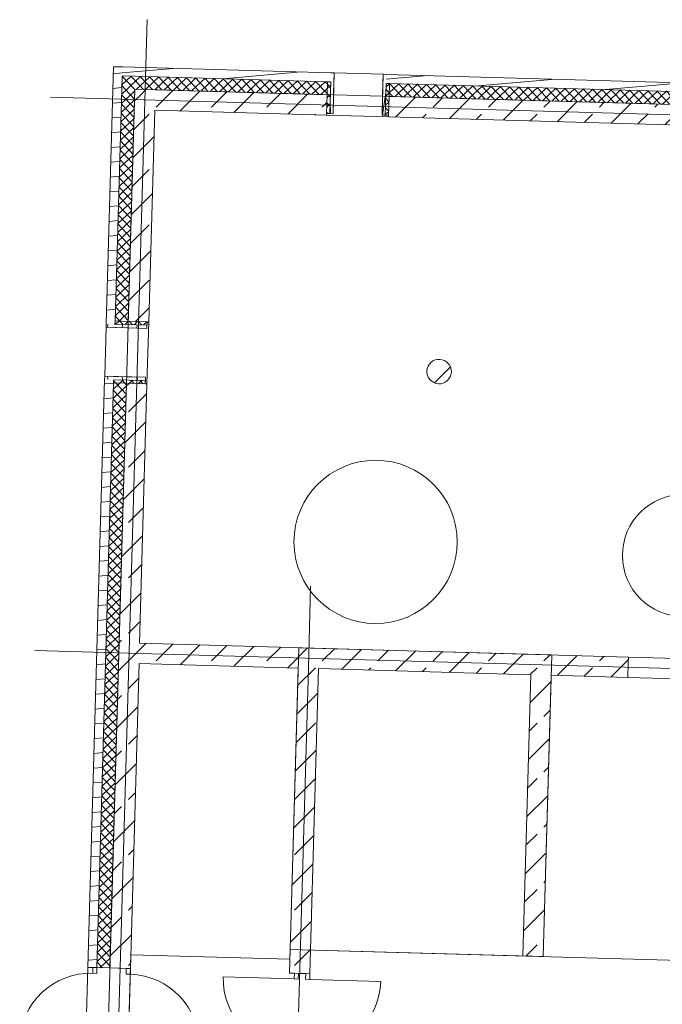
# Model space of a CAD drawing. Extents: x -22247 to 417655, y -187892 to 17509.
# Tile 6 of 62: x -18471 to -10599, y -131997 to -119927. Entities that reach past the tile are written whole.
import ezdxf
from ezdxf.lldxf.tags import DXFTag

# ---------------------------------------------------------------- set-up
doc = ezdxf.new("R2010")
doc.units = 0
doc.header["$LTSCALE"] = 50
for name, color, linetype, lineweight in [('02 Raster Gebäude', 7, 'Continuous', 25), ('20 Außenwände', 7, 'Continuous', 25), ('20 Dach Stb-Decke', 7, 'Continuous', 25), ('20 Innenwände', 7, 'Continuous', 25), ('20 Stützen', 7, 'Continuous', 25)]:
    doc.layers.add(name, color=color, linetype=linetype, lineweight=lineweight)
tags = doc.linetypes.add('Raster', pattern=[0.8, 0.4, -0.2, 0, -0.2]).pattern_tags.tags
tags[10:11] = [DXFTag(74, 4), DXFTag(75, 0), DXFTag(340, '0'), DXFTag(46, 1.0), DXFTag(50, 0.0), DXFTag(44, 0.0), DXFTag(45, 0.0)]
tags[8:9] = [DXFTag(74, 4), DXFTag(75, 0), DXFTag(340, '0'), DXFTag(46, 1.0), DXFTag(50, 0.0), DXFTag(44, 0.0), DXFTag(45, 0.0)]
tags[6:7] = [DXFTag(74, 4), DXFTag(75, 0), DXFTag(340, '0'), DXFTag(46, 1.0), DXFTag(50, 0.0), DXFTag(44, 0.0), DXFTag(45, 0.0)]
tags[4:5] = [DXFTag(74, 4), DXFTag(75, 0), DXFTag(340, '0'), DXFTag(46, 1.0), DXFTag(50, 0.0), DXFTag(44, 0.0), DXFTag(45, 0.0)]
tags = doc.linetypes.add('Öffnungslinie Tür Fenster', pattern=[0.46, 0.3, -0.16]).pattern_tags.tags
tags[6:7] = [DXFTag(74, 4), DXFTag(75, 0), DXFTag(340, '0'), DXFTag(46, 1.0), DXFTag(50, 0.0), DXFTag(44, 0.0), DXFTag(45, 0.0)]
tags[4:5] = [DXFTag(74, 4), DXFTag(75, 0), DXFTag(340, '0'), DXFTag(46, 1.0), DXFTag(50, 0.0), DXFTag(44, 0.0), DXFTag(45, 0.0)]
pattern_1 = [(5, (0, 0), (-15.68803, 179.31504), [])]
pattern_2 = [(313.38, (0, 0), (58.14516, 54.946706), []), (43.38, (0, 0), (-54.946706, 58.14516), [])]
pattern_3 = [(45, (0, 0), (-339.4113, 339.4113), []), (45, (-169.7, 169.7), (-339.4113, 339.4113), [360, -120])]
pattern_4 = [(223.38, (0, 0), (-54.946706, 58.14516), []), (313.38, (0, 0), (58.14516, 54.946706), [])]
pattern_5 = [(43.38, (0, 0), (-54.946706, 58.14516), []), (133.38, (0, 0), (58.14516, 54.946706), [])]

msp = doc.modelspace()

# ---------------------------------------------------------------- hatches: boundary and pattern name
at = {"layer": '20 Außenwände', "linetype": 'Continuous', "lineweight": 0, "ltscale": 3.71293e-05}
h = msp.add_hatch(dxfattribs=at)
h.set_pattern_fill('Holz_Vollholz_Längsholz__7F', scale=1000, style=0, pattern_type=2)
h.set_pattern_definition(pattern_1)
h.paths.add_polyline_path([(-17326, -120614), (-17216, -120617), (-17323, -120504)])
h = msp.add_hatch(dxfattribs=at)
h.set_pattern_fill('Holz_Vollholz_Längsholz__7F', scale=1000, style=0, pattern_type=2)
h.set_pattern_definition(pattern_1)
h.paths.add_polyline_path([(-17213, -120507), (-17323, -120504), (-17216, -120617)])
h = msp.add_hatch(dxfattribs=at)
h.set_pattern_fill('Holz_Vollholz_Längsholz__7F', scale=1000, style=0, pattern_type=2)
h.set_pattern_definition(pattern_1)
h.paths.add_polyline_path([(-17216, -120617), (-14661, -120689), (-14658, -120579), (-17213, -120507)])
h = msp.add_hatch(dxfattribs=at)
h.set_pattern_fill('Holz_Vollholz_Längsholz__7F', scale=1000, style=0, pattern_type=2)
h.set_pattern_definition(pattern_1)
h.paths.add_polyline_path([(-17326, -120614), (-17412, -123657), (-17302, -123660), (-17216, -120617)])
h = msp.add_hatch(dxfattribs=at)
h.set_pattern_fill('Dämmung_hart_2_0009', scale=1000, style=0, pattern_type=2)
h.set_pattern_definition(pattern_2)
h.paths.add_polyline_path([(-17216, -120617), (-17220, -120777), (-17060, -120781)])
h = msp.add_hatch(dxfattribs=at)
h.set_pattern_fill('Dämmung_hart_2_0009', scale=1000, style=0, pattern_type=2)
h.set_pattern_definition(pattern_2)
h.paths.add_polyline_path([(-17056, -120621), (-17216, -120617), (-17060, -120781)])
h = msp.add_hatch(dxfattribs=at)
h.set_pattern_fill('Dämmung_hart_2_0009', scale=1000, style=0, pattern_type=2)
h.set_pattern_definition(pattern_4)
h.paths.add_polyline_path([(-17060, -120781), (-14706, -120848), (-14701, -120688), (-17056, -120621)])
h = msp.add_hatch(dxfattribs=at)
h.set_pattern_fill('Dämmung_hart_2_0009', scale=1000, style=0, pattern_type=2)
h.set_pattern_definition(pattern_5)
h.paths.add_polyline_path([(-14701, -120688), (-14712, -121078), (-14672, -121079), (-14661, -120689)])
h = msp.add_hatch(dxfattribs=at)
h.set_pattern_fill('Holz_Vollholz_Längsholz__7F', scale=1000, style=0, pattern_type=2)
h.set_pattern_definition([(271.76, (-14318.03, -120588.8), (179.915, 5.53), [])])
h.paths.add_polyline_path([(-14658, -120579), (-14672, -121079), (-14632, -121080), (-14618, -120580)])
h = msp.add_hatch(dxfattribs=at)
h.set_pattern_fill('Holz_Vollholz_Längsholz__7F', scale=1000, style=0, pattern_type=2)
h.set_pattern_definition([(261.76, (-14318.03, -120588.8), (-178.14, 25.8), [])])
h.paths.add_polyline_path([(-13978, -120598), (-14018, -120597), (-14032, -121097), (-13992, -121098)])
h = msp.add_hatch(dxfattribs=at)
h.set_pattern_fill('Holz_Vollholz_Längsholz__7F', scale=1000, style=0, pattern_type=2)
h.set_pattern_definition(pattern_1)
h.paths.add_polyline_path([(-13981, -120708), (-8783, -120855), (-8780, -120745), (-13978, -120598)])
h = msp.add_hatch(dxfattribs=at)
h.set_pattern_fill('Dämmung_hart_2_0009', scale=1000, style=0, pattern_type=2)
h.set_pattern_definition(pattern_2)
h.paths.add_polyline_path([(-17220, -120777), (-17301, -123620), (-17141, -123625), (-17060, -120781)])
h = msp.add_hatch(dxfattribs=at)
h.set_pattern_fill('Beton_Stahlbeton_0009', scale=1000, style=0, pattern_type=2)
h.set_pattern_definition(pattern_3)
h.paths.add_polyline_path([(-17060, -120781), (-17067, -121031), (-16817, -121038)])
h = msp.add_hatch(dxfattribs=at)
h.set_pattern_fill('Beton_Stahlbeton_0009', scale=1000, style=0, pattern_type=2)
h.set_pattern_definition(pattern_3)
h.paths.add_polyline_path([(-16810, -120788), (-17060, -120781), (-16817, -121038)])
h = msp.add_hatch(dxfattribs=at)
h.set_pattern_fill('Beton_Stahlbeton_0009', scale=1000, style=0, pattern_type=2)
h.set_pattern_definition(pattern_3)
h.paths.add_polyline_path([(-16810, -120788), (-16817, -121038), (-14713, -121098), (-14712, -121078), (-14706, -120848)])
h = msp.add_hatch(dxfattribs=at)
h.set_pattern_fill('Dämmung_hart_2_0009', scale=1000, style=0, pattern_type=2)
h.set_pattern_definition(pattern_5)
h.paths.add_polyline_path([(-13941, -120709), (-13981, -120708), (-13992, -121098), (-13952, -121099)])
h = msp.add_hatch(dxfattribs=at)
h.set_pattern_fill('Dämmung_hart_2_0009', scale=1000, style=0, pattern_type=2)
h.set_pattern_definition(pattern_4)
h.paths.add_polyline_path([(-13946, -120869), (-8788, -121015), (-8783, -120855), (-13941, -120709)])
h = msp.add_hatch(dxfattribs=at)
h.set_pattern_fill('Beton_Stahlbeton_0009', scale=1000, style=0, pattern_type=2)
h.set_pattern_definition(pattern_3)
h.paths.add_polyline_path([(-13953, -121119), (-8795, -121265), (-8788, -121015), (-13946, -120869), (-13952, -121099)])
h = msp.add_hatch(dxfattribs=at)
h.set_pattern_fill('Beton_Stahlbeton_0009', scale=1000, style=0, pattern_type=2)
h.set_pattern_definition(pattern_3)
h.paths.add_polyline_path([(-17141, -123625), (-16911, -123631), (-16891, -123632), (-16817, -121038), (-17067, -121031)])
h = msp.add_hatch(dxfattribs=at)
h.set_pattern_fill('Holz_Vollholz_Längsholz__7F', scale=1000, style=0, pattern_type=2)
h.set_pattern_definition([(85, (-17421.37, -123996.86), (-179.315, 15.69), [])])
h.paths.add_polyline_path([(-17412, -123657), (-17413, -123697), (-16913, -123711), (-16912, -123671)])
h = msp.add_hatch(dxfattribs=at)
h.set_pattern_fill('Dämmung_hart_2_0009', scale=1000, style=0, pattern_type=2)
h.set_pattern_definition(pattern_2)
h.paths.add_polyline_path([(-17301, -123620), (-17302, -123660), (-16912, -123671), (-16911, -123631)])
h = msp.add_hatch(dxfattribs=at)
h.set_pattern_fill('Holz_Vollholz_Längsholz__7F', scale=1000, style=0, pattern_type=2)
h.set_pattern_definition([(95, (-17421.37, -123996.86), (179.315, 15.69), [])])
h.paths.add_polyline_path([(-17431, -124337), (-16931, -124351), (-16930, -124311), (-17430, -124297)])
h = msp.add_hatch(dxfattribs=at)
h.set_pattern_fill('Holz_Vollholz_Längsholz__7F', scale=1000, style=0, pattern_type=2)
h.set_pattern_definition(pattern_1)
h.paths.add_polyline_path([(-17635, -131544), (-17525, -131547), (-17321, -124340), (-17431, -124337)])
h = msp.add_hatch(dxfattribs=at)
h.set_pattern_fill('Dämmung_hart_2_0009', scale=1000, style=0, pattern_type=2)
h.set_pattern_definition(pattern_2)
h.paths.add_polyline_path([(-17322, -124380), (-17525, -131547), (-17365, -131551), (-17162, -124384)])
h = msp.add_hatch(dxfattribs=at)
h.set_pattern_fill('Beton_Stahlbeton_0009', scale=1000, style=0, pattern_type=2)
h.set_pattern_definition(pattern_3)
h.paths.add_polyline_path([(-17365, -131551), (-17115, -131559), (-16912, -124391), (-16932, -124391), (-17162, -124384)])
h = msp.add_hatch(dxfattribs=at)
h.set_pattern_fill('Dämmung_hart_2_0009', scale=1000, style=0, pattern_type=2)
h.set_pattern_definition(pattern_2)
h.paths.add_polyline_path([(-17322, -124380), (-16932, -124391), (-16931, -124351), (-17321, -124340)])
at = {"layer": '20 Innenwände', "linetype": 'Continuous', "lineweight": 0, "ltscale": 3.71293e-05}
h = msp.add_hatch(dxfattribs=at)
h.set_pattern_fill('Beton_Stahlbeton_0009', scale=1000, style=0, pattern_type=2)
h.set_pattern_definition(pattern_3)
h.paths.add_polyline_path([(-17009, -127820), (-11021, -127989), (-11014, -127740), (-17002, -127570)])
h = msp.add_hatch(dxfattribs=at)
h.set_pattern_fill('Beton_Stahlbeton_0009', scale=1000, style=0, pattern_type=2)
h.set_pattern_definition(pattern_3)
h.paths.add_polyline_path([(-14908, -131330), (-14810, -127882), (-15060, -127875), (-15158, -131323)])
h = msp.add_hatch(dxfattribs=at)
h.set_pattern_fill('Beton_Stahlbeton_0009', scale=1000, style=0, pattern_type=2)
h.set_pattern_definition(pattern_3)
h.paths.add_polyline_path([(-12059, -131411), (-11961, -127963), (-12211, -127956), (-12309, -131404)])
h = msp.add_hatch(dxfattribs=at)
h.set_pattern_fill('Beton_Stahlbeton_0009', scale=1000, style=0, pattern_type=2)
h.set_pattern_definition(pattern_3)
h.paths.add_polyline_path([(-15158, -131323), (-15166, -131614), (-14916, -131621), (-14908, -131330)])
at = {"layer": '20 Stützen', "linetype": 'Continuous', "lineweight": 0, "ltscale": 3.71293e-05}
h = msp.add_hatch(dxfattribs=at)
h.set_pattern_fill('Beton_Stahlbeton_0009', scale=1000, style=0, pattern_type=2)
h.set_pattern_definition(pattern_3)
h.paths.add_polyline_path([(-13342, -124390, 0.414214), (-13183, -124250, 0.414214), (-13324, -124091, 0.414214), (-13483, -124231, 0.414214)])

# ---------------------------------------------------------------- linework, layer by layer
at = {"layer": '02 Raster Gebäude', "color": 1, "linetype": 'Raster', "lineweight": 18, "ltscale": 0.000188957, "true_color": 0xf50000}
for p, q in [((-16939, -120927), (-16911, -119927)), ((-16939, -120927), (-16911, -119927)), ((-17094, -120905), (-18094, -120877)), ((-17094, -120905), (-18094, -120877)), ((-17748, -149526), (-16939, -120927)), ((-17748, -149526), (-16939, -120927)), ((12805, -121751), (-17094, -120905)), ((12805, -121751), (-17094, -120905)), ((-14935, -127871), (-14907, -126872)), ((-14935, -127871), (-14907, -126872)), ((-17286, -127687), (-18286, -127659)), ((-17286, -127687), (-18286, -127659)), ((-6965, -127979), (-17286, -127687)), ((-6965, -127979), (-17286, -127687)), ((-15319, -141442), (-14935, -127871)), ((-15319, -141442), (-14935, -127871))]:
    msp.add_line(p, q, dxfattribs=at)
at = {"layer": '20 Außenwände', "color": 7, "linetype": 'Continuous', "lineweight": 13, "ltscale": 3.71293e-05}
for p, q in [((-17216, -120617), (-17220, -120777)), ((-17056, -120621), (-17216, -120617)), ((-17056, -120621), (-17216, -120617)), ((-14701, -120688), (-17056, -120621)), ((-14701, -120688), (-14706, -120848)), ((-14701, -120688), (-14661, -120689)), ((-14672, -121079), (-14661, -120689)), ((-14661, -120689), (-14672, -121079)), ((-14658, -120579), (-14618, -120580)), ((-14632, -121080), (-14618, -120580)), ((-14621, -120690), (-14626, -120850)), ((-14618, -120580), (-14621, -120690)), ((-14032, -121097), (-14018, -120597)), ((-14018, -120597), (-14021, -120707)), ((-13978, -120598), (-14018, -120597)), ((-17220, -120777), (-17301, -123620)), ((-17060, -120781), (-17067, -121031)), ((-16810, -120788), (-17060, -120781)), ((-16810, -120788), (-17060, -120781)), ((-14706, -120848), (-16810, -120788)), ((-14021, -120707), (-14026, -120867)), ((-13992, -121098), (-13981, -120708)), ((-13981, -120708), (-13992, -121098)), ((-13941, -120709), (-13981, -120708)), ((-13941, -120709), (-13946, -120869)), ((-8783, -120855), (-13941, -120709)), ((-14706, -120848), (-14712, -121078)), ((-14626, -120850), (-14632, -121080)), ((-14026, -120867), (-14032, -121097)), ((-13946, -120869), (-13952, -121099)), ((-8788, -121015), (-13946, -120869)), ((-17067, -121031), (-17141, -123625)), ((-14712, -121078), (-14713, -121098)), ((-14712, -121078), (-14672, -121079)), ((-14632, -121080), (-14712, -121078)), ((-14672, -121079), (-14632, -121080)), ((-13992, -121098), (-14032, -121097)), ((-14032, -121097), (-13952, -121099)), ((-13952, -121099), (-13992, -121098)), ((-13952, -121099), (-13953, -121119)), ((-17412, -123657), (-17413, -123697)), ((-16913, -123711), (-17413, -123697)), ((-17413, -123697), (-17303, -123700)), ((-17303, -123700), (-17143, -123705)), ((-17301, -123620), (-17302, -123660)), ((-16912, -123671), (-17302, -123660)), ((-17302, -123660), (-16912, -123671)), ((-17301, -123620), (-17141, -123625)), ((-17143, -123705), (-16913, -123711)), ((-17141, -123625), (-16911, -123631)), ((-16913, -123711), (-16911, -123631)), ((-16912, -123671), (-16913, -123711)), ((-16911, -123631), (-16912, -123671)), ((-16911, -123631), (-16891, -123632)), ((-17431, -124337), (-17430, -124297)), ((-16930, -124311), (-17430, -124297)), ((-17430, -124297), (-17320, -124300)), ((-17320, -124300), (-17160, -124304)), ((-17160, -124304), (-16930, -124311)), ((-16930, -124311), (-16932, -124391)), ((-16931, -124351), (-16930, -124311)), ((-17322, -124380), (-17525, -131547)), ((-17162, -124384), (-17365, -131551)), ((-17322, -124380), (-17321, -124340)), ((-17322, -124380), (-17162, -124384)), ((-16931, -124351), (-17321, -124340)), ((-17321, -124340), (-16931, -124351)), ((-17162, -124384), (-16932, -124391)), ((-16932, -124391), (-16931, -124351)), ((-16932, -124391), (-16912, -124391)), ((-17635, -131544), (-17663, -132553)), ((-17635, -131544), (-17663, -132553)), ((-17635, -131544), (-17525, -131547)), ((-17635, -131544), (-17575, -131546)), ((-17577, -131616), (-17575, -131546)), ((-17575, -131546), (-17525, -131547)), ((-17575, -131546), (-17525, -131547)), ((-17575, -131546), (-17525, -131547)), ((-17525, -131547), (-17527, -131617)), ((-17525, -131547), (-17365, -131551)), ((-17525, -131547), (-17365, -131551)), ((-17365, -131551), (-17165, -131557)), ((-17365, -131551), (-17115, -131559)), ((-17527, -131617), (-17577, -131616)), ((-17165, -131557), (-17167, -131627)), ((-17167, -131627), (-17117, -131629)), ((-17115, -131559), (-17165, -131557)), ((-17165, -131557), (-17115, -131559)), ((-17165, -131557), (-17115, -131559)), ((-17115, -131559), (-17144, -132568)), ((-17115, -131559), (-17144, -132568)), ((-17117, -131629), (-17115, -131559))]:
    msp.add_line(p, q, dxfattribs=at)
at = {"layer": '20 Außenwände', "color": 7, "linetype": 'Öffnungslinie Tür Fenster', "lineweight": 13, "ltscale": 3.71293e-05}
for p, q in [((-14621, -120690), (-14626, -120850)), ((-14618, -120580), (-14621, -120690)), ((-14018, -120597), (-14618, -120580)), ((-14018, -120597), (-14021, -120707)), ((-14021, -120707), (-14026, -120867)), ((-14626, -120850), (-14632, -121080)), ((-14026, -120867), (-14032, -121097)), ((-14712, -121078), (-14713, -121098)), ((-13953, -121119), (-14713, -121098)), ((-14632, -121080), (-14712, -121078)), ((-14032, -121097), (-13952, -121099)), ((-13952, -121099), (-13953, -121119)), ((-17430, -124297), (-17413, -123697)), ((-17413, -123697), (-17303, -123700)), ((-17303, -123700), (-17143, -123705)), ((-17143, -123705), (-16913, -123711)), ((-16913, -123711), (-16911, -123631)), ((-16912, -124391), (-16891, -123632)), ((-16911, -123631), (-16891, -123632)), ((-17430, -124297), (-17320, -124300)), ((-17320, -124300), (-17160, -124304)), ((-17160, -124304), (-16930, -124311)), ((-16930, -124311), (-16932, -124391)), ((-16932, -124391), (-16912, -124391))]:
    msp.add_line(p, q, dxfattribs=at)
at = {"layer": '20 Außenwände', "color": 7, "linetype": 'Continuous', "lineweight": 13, "ltscale": 3.71293e-05}
for points in [[(-17323, -120504), (-17412, -123657)], [(-17323, -120504), (-17213, -120507)], [(-14658, -120579), (-17213, -120507)], [(-8780, -120745), (-13978, -120598)], [(-16891, -123632), (-16817, -121038)], [(-16817, -121038), (-14713, -121098)], [(-13953, -121119), (-8795, -121265)], [(-17431, -124337), (-17635, -131544)], [(-17002, -127570), (-16912, -124391)], [(-17115, -131559), (-17009, -127820)]]:
    msp.add_lwpolyline(points, dxfattribs=at)
for centre, start, end in [((-17601, -132485), 88.38, 178.38), ((-17142, -132498), 358.38, 88.38)]:
    msp.add_arc(centre, 870, start, end, dxfattribs=at)
at = {"layer": '20 Dach Stb-Decke', "color": 7, "linetype": 'Öffnungslinie Tür Fenster', "lineweight": 13, "ltscale": 3.71293e-05}
for points in [[(-17060, -120781), (11645, -121593), (10177, -139760), (6853, -143775), (-404, -142517), (-10888, -140699), (-11713, -141749), (-11963, -141742), (-12493, -141727), (-17649, -141581)], [(-17149, -132768), (-6213, -133077), (-1661, -133206), (-1619, -131707), (-4971, -131612), (-4682, -121382), (-5881, -121348), (-6170, -131578), (-15158, -131324), (-15161, -131445), (-17110, -131390)], [(-15053, -127625), (-15158, -131323), (-12059, -131410), (-11954, -127713)]]:
    msp.add_lwpolyline(points, close=True, dxfattribs=at)
for points in [[(-13111, -126328, 1), (-15111, -126328, 1)], [(-11087, -126495, 1), (-9587, -126495, 1)]]:
    msp.add_lwpolyline(points, format="xyb", close=True, dxfattribs=at)
at = {"layer": '20 Innenwände', "color": 7, "linetype": 'Continuous', "lineweight": 13, "ltscale": 3.71293e-05}
for p, q in [((-11016, -127809), (-11021, -127989)), ((-11016, -127809), (-11021, -127989)), ((-11014, -127740), (-11016, -127809)), ((-11014, -127740), (-11016, -127809)), ((-11014, -127740), (-10414, -127756)), ((-11021, -127989), (-10421, -128006)), ((-15108, -131685), (-15977, -131661)), ((-15106, -131615), (-15166, -131614)), ((-14966, -131619), (-15166, -131614)), ((-15108, -131685), (-15106, -131615)), ((-15106, -131615), (-15056, -131617)), ((-15056, -131617), (-15106, -131615)), ((-15056, -131617), (-15106, -131615)), ((-15056, -131617), (-15058, -131687)), ((-14916, -131621), (-15056, -131617)), ((-14966, -131619), (-14968, -131689)), ((-14916, -131621), (-14966, -131619)), ((-14916, -131621), (-14966, -131619)), ((-14916, -131621), (-14966, -131619)), ((-14918, -131691), (-14916, -131621)), ((-15058, -131687), (-15108, -131685)), ((-14968, -131689), (-14918, -131691)), ((-14918, -131691), (-14048, -131715))]:
    msp.add_line(p, q, dxfattribs=at)
for points in [[(-11014, -127740), (-17002, -127570)], [(-17009, -127820), (-15060, -127875)], [(-15060, -127875), (-15158, -131323)], [(-14908, -131330), (-14810, -127882)], [(-14810, -127882), (-12211, -127956)], [(-12211, -127956), (-12309, -131404)], [(-12059, -131411), (-11961, -127963)], [(-11961, -127963), (-11021, -127989)], [(-15158, -131323), (-15166, -131614)], [(-14916, -131621), (-14908, -131330)], [(-12309, -131404), (-12059, -131411)]]:
    msp.add_lwpolyline(points, dxfattribs=at)
for centre, start, end in [((-15108, -131685), 178.38, 268.38), ((-14918, -131691), 268.38, 358.38)]:
    msp.add_arc(centre, 870, start, end, dxfattribs=at)
at = {"layer": '20 Stützen', "color": 7, "linetype": 'Continuous', "lineweight": 13, "ltscale": 3.71293e-05}
msp.add_lwpolyline([(-13342, -124390, 0.414214), (-13183, -124250, 0.414214), (-13324, -124091, 0.414214), (-13483, -124231, 0.414214)], format="xyb", close=True, dxfattribs=at)

doc.saveas('drawing.dxf')
